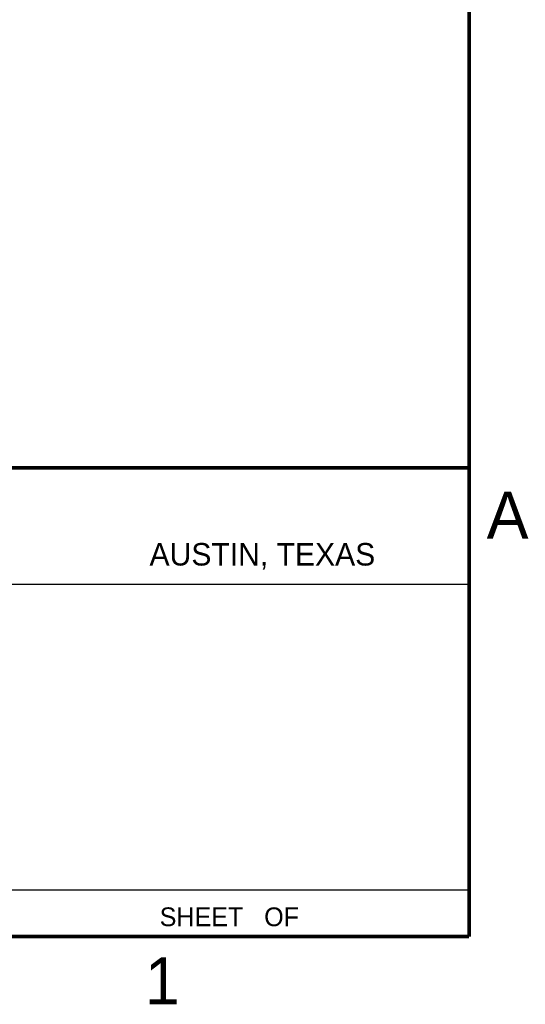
# Model space of a CAD drawing. Header units: inches. Extents: x 0 to 34, y 0 to 22.
# Tile 37 of 39: x 31.1 to 33.8, y 0.1 to 5.4. Entities that reach past the tile are written whole.
import ezdxf

# ---------------------------------------------------------------- set-up
doc = ezdxf.new("R2010")
doc.units = ezdxf.units.IN
doc.header["$LTSCALE"] = 1.87
doc.header["$MEASUREMENT"] = 0
doc.layers.get('0').update_dxf_attribs({"linetype": 'CONTINUOUS'})
doc.styles.add('TEXTSTYLE_2', font='txt')

msp = doc.modelspace()

# ---------------------------------------------------------------- linework, layer by layer
at = {"color": 2, "linetype": 'CONTINUOUS'}
for p, q in [((28.7231, 2.38), (33.5, 2.38)), ((28.38, 0.75), (33.5, 0.75))]:
    msp.add_line(p, q, dxfattribs=at)
at = {"color": 7, "linetype": 'CONTINUOUS', "const_width": 0.02}
for points in [[(33.5, 0.5), (33.5, 21.5)], [(25.58, 3), (33.5, 3)], [(0.5, 0.5), (33.5, 0.5)]]:
    msp.add_lwpolyline(points, dxfattribs=at)

# ---------------------------------------------------------------- texts
at = {"color": 2, "linetype": 'CONTINUOUS', "attachment_point": 1, "line_spacing_factor": 0.9, "style": 'TEXTSTYLE_2'}
for s, insert, char_height, width in [('A', (33.5939, 2.8728), 0.25, 0.25), ('AUSTIN, TEXAS', (31.7957, 2.599), 0.12, 1.56), ('SHEET   OF', (31.8499, 0.6557), 0.1, 1), ('1', (31.7706, 0.389), 0.25, 0.25)]:
    msp.add_mtext(s, dxfattribs=dict(at, insert=insert, char_height=char_height, width=width))

doc.saveas('drawing.dxf')
